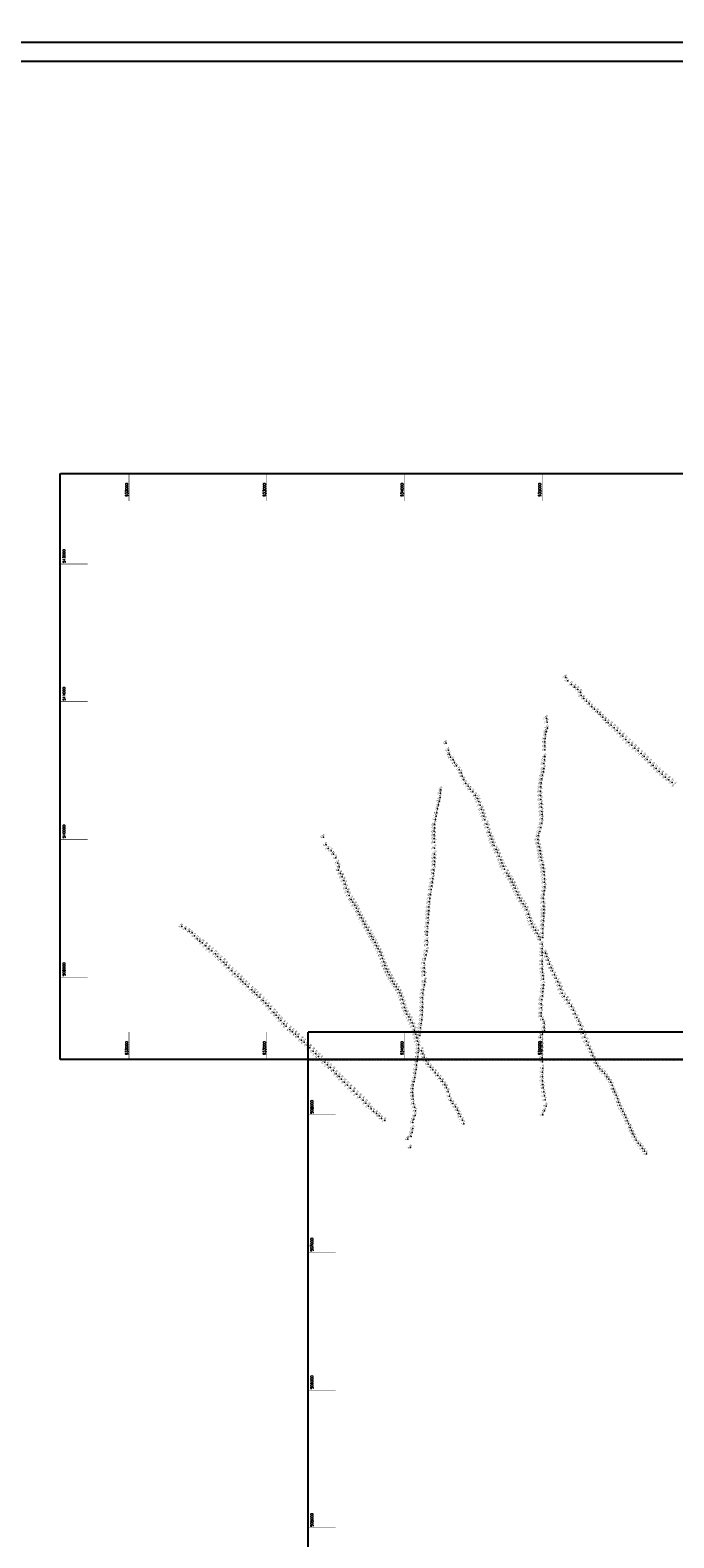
# Model space of a CAD drawing. Header units: feet. Extents: x 923032 to 950902, y 470215 to 606658.
# Tile 7 of 66: x 931282 to 935956, y 504928 to 515878. Entities that reach past the tile are written whole.
import ezdxf
from ezdxf.enums import TextEntityAlignment as Align

# ---------------------------------------------------------------- set-up
doc = ezdxf.new("R2010")
doc.units = ezdxf.units.FT
doc.header["$MEASUREMENT"] = 0
doc.header["$XCLIPFRAME"] = 0
doc.header["$PDSIZE"] = 100
doc.linetypes.add('DASHED', pattern=[0.75, 0.5, -0.25])
doc.linetypes.add('DASHED2', pattern=[0.375, 0.25, -0.125])
doc.layers.add('ALIGNSPACE-24x36', color=1, linetype='DASHED2', plot=False)
for name, color, linetype in [('ELEV8', 7, 'Continuous'), ('GRID-LABELS-X', 7, 'Continuous'), ('GRID-LABELS-Y', 7, 'Continuous'), ('GRID-TICKS-X', 7, 'Continuous'), ('GRID-TICKS-Y', 7, 'Continuous'), ('MATCHLINE', 7, 'DASHED'), ('POINTS8', 7, 'Continuous')]:
    doc.layers.add(name, color=color, linetype=linetype)
doc.layers.add('MrSID', color=251, linetype='Continuous', transparency=0.2)
doc.styles.add('MM-STANDARD', font='txt', dxfattribs={"height": 1})
doc.styles.get("Standard").update_dxf_attribs({"font": 'simplex.shx'})
picture_1 = doc.add_image_def('image1.sid', size_in_pixel=(6320, 6967))
picture_2 = doc.add_image_def('image6.sid', size_in_pixel=(6316, 6967))

msp = doc.modelspace()

# ---------------------------------------------------------------- linework, layer by layer
at = {"layer": 'ALIGNSPACE-24x36'}
for points in [[(931500, 512658), (938400, 512658), (938400, 508402), (931500, 508402)], [(933300, 508602), (940200, 508602), (940200, 504346), (933300, 504346)]]:
    msp.add_lwpolyline(points, close=True, dxfattribs=at)
at = {"layer": 'GRID-TICKS-X', "const_width": 4, "flags": 128}
for points in [[(932000, 512658), (932000, 512458)], [(933000, 512658), (933000, 512458)], [(934000, 512658), (934000, 512458)], [(935000, 512658), (935000, 512458)], [(932000, 508602), (932000, 508402)], [(933000, 508602), (933000, 508402)], [(934000, 508602), (934000, 508402)], [(935000, 508602), (935000, 508402)]]:
    msp.add_lwpolyline(points, dxfattribs=at)
at = {"layer": 'GRID-TICKS-Y', "const_width": 4, "flags": 128}
for points in [[(931500, 512000), (931700, 512000)], [(931500, 511000), (931700, 511000)], [(931500, 510000), (931700, 510000)], [(931500, 509000), (931700, 509000)], [(933300, 508000), (933500, 508000)], [(933300, 507000), (933500, 507000)], [(933300, 506000), (933500, 506000)], [(933300, 505000), (933500, 505000)]]:
    msp.add_lwpolyline(points, dxfattribs=at)
at = {"layer": 'MATCHLINE'}
for p, q in [((933300, 508602), (939300, 508602)), ((933300, 508402), (939000, 508402))]:
    msp.add_line(p, q, dxfattribs=at)
at = {"layer": 'POINTS8', "color": 250, "linetype": 'Continuous', "lineweight": 0, "transparency": 33554687}
for p in [(935172, 511177, 4), (935186, 511153, 2), (935214, 511125, -1), (935238, 511107, -3), (935259, 511090, -4), (935278, 511069, -4), (935284, 511045, -4), (935302, 511024, -4), (935322, 511004, -4), (935342, 510984, -4), (935361, 510964, -4), (935380, 510946, -4), (935401, 510927, -4), (935031, 510879, -3), (935037, 510852, -3), (935421, 510908, -5), (935440, 510888, -5), (935459, 510867, -6), (935480, 510847, -10), (935501, 510829, -14), (935019, 510708, -4), (935021, 510734, -4), (935025, 510761, -4), (935031, 510785, -4), (935039, 510809, -4), (935523, 510810, -15), (935544, 510791, -15), (935565, 510770, -15), (935586, 510749, -16), (935607, 510727, -16), (934302, 510700, 2), (934319, 510648, 2), (934325, 510620, 2), (935020, 510680, -5), (935020, 510651, -5), (935020, 510603, -9), (935629, 510705, -16), (935651, 510684, -16), (935674, 510663, -17), (935697, 510643, -17), (935720, 510623, -17), (935742, 510602, -18), (934335, 510597, 2), (934353, 510578, 3), (934363, 510556, 3), (934378, 510534, 3), (934398, 510506, 1), (935009, 510491, -17), (935013, 510551, -15), (935013, 510515, -16), (935016, 510579, -13), (935763, 510580, -18), (935784, 510558, -19), (935806, 510536, -19), (935827, 510515, -18), (935849, 510494, -18), (934412, 510484, -1), (934418, 510460, -3), (934432, 510434, -4), (934446, 510407, -4), (934463, 510387, -4), (934990, 510381, -19), (934993, 510410, -18), (934998, 510439, -18), (935003, 510466, -18), (935872, 510473, -18), (935896, 510453, -18), (935920, 510434, -18), (935943, 510414, -18), (934254, 510279, -3), (934260, 510305, -3), (934262, 510335, -3), (934265, 510361, -2), (934477, 510364, -4), (934497, 510345, -5), (934517, 510319, -8), (934531, 510298, -13), (934540, 510275, -15), (934988, 510351, -19), (934988, 510320, -19), (934991, 510290, -19), (934230, 510169, -5), (934235, 510193, -4), (934241, 510223, -3), (934248, 510252, -3), (934549, 510250, -16), (934560, 510217, -17), (934569, 510193, -18), (934577, 510168, -18), (934994, 510260, -19), (934996, 510235, -19), (934998, 510204, -19), (934999, 510180, -19), (934216, 510059, -14), (934217, 510085, -12), (934219, 510111, -10), (934225, 510145, -6), (934584, 510143, -19), (934597, 510111, -19), (934606, 510087, -19), (934615, 510054, -19), (934982, 510057, -22), (934991, 510087, -20), (934997, 510118, -20), (935000, 510149, -20), (933411, 510017, 3), (933431, 509960, 3), (934216, 510033, -15), (934216, 510006, -17), (934218, 509981, -18), (934624, 510028, -19), (934634, 510003, -19), (934642, 509979, -19), (934651, 509957, -19), (934969, 509999, -21), (934972, 509973, -20), (934973, 510028, -21), (934979, 509947, -20), (933447, 509933, 4), (933468, 509918, 5), (933485, 509894, 2), (933502, 509866, -1), (934218, 509868, -19), (934218, 509842, -19), (934219, 509937, -19), (934219, 509894, -19), (934665, 509927, -19), (934676, 509905, -19), (934688, 509879, -20), (934699, 509853, -20), (934984, 509919, -19), (934988, 509896, -19), (934991, 509872, -19), (934997, 509848, -19), (933516, 509828, -5), (933522, 509777, -5), (933526, 509802, -5), (933536, 509752, -9), (933548, 509728, -12), (934210, 509753, -19), (934213, 509780, -19), (934217, 509816, -19), (934707, 509829, -21), (934716, 509806, -21), (934727, 509784, -21), (934744, 509755, -20), (934757, 509734, -20), (935004, 509817, -18), (935008, 509793, -18), (935012, 509768, -18), (935014, 509742, -18), (933559, 509701, -14), (933569, 509675, -16), (933577, 509647, -17), (933588, 509620, -18), (934194, 509636, -19), (934199, 509662, -19), (934203, 509689, -19), (934206, 509716, -19), (934770, 509713, -19), (934782, 509690, -18), (934794, 509668, -19), (934805, 509645, -18), (934814, 509622, -18), (935016, 509715, -17), (935017, 509628, -15), (935018, 509690, -16), (935019, 509656, -15), (933599, 509593, -18), (933613, 509565, -18), (933626, 509545, -18), (933640, 509522, -18), (934178, 509510, -20), (934181, 509546, -19), (934184, 509573, -19), (934188, 509600, -19), (934823, 509598, -17), (934835, 509575, -16), (934848, 509553, -15), (934862, 509532, -14), (934876, 509512, -14), (935007, 509574, -14), (935009, 509546, -13), (935012, 509602, -14), (935012, 509515, -12), (933652, 509500, -18), (933664, 509477, -18), (933675, 509453, -18), (933687, 509430, -18), (933699, 509407, -18), (934171, 509394, -20), (934173, 509430, -20), (934174, 509457, -20), (934176, 509483, -20), (934888, 509489, -13), (934900, 509458, -12), (934907, 509433, -12), (934915, 509409, -11), (935009, 509412, -10), (935011, 509443, -11), (935013, 509491, -12), (935013, 509467, -11), (932383, 509368, 5), (932410, 509350, 3), (932437, 509333, 3), (932459, 509321, 2), (932474, 509299, 0), (933711, 509385, -18), (933723, 509363, -19), (933736, 509341, -19), (933749, 509318, -19), (933761, 509296, -20), (934164, 509305, -20), (934165, 509332, -19), (934167, 509367, -20), (934925, 509386, -11), (934938, 509364, -11), (934951, 509342, -10), (934964, 509319, -10), (934975, 509295, -10), (935004, 509287, -10), (935005, 509319, -10), (935006, 509350, -10), (935007, 509381, -10), (932495, 509279, -3), (932514, 509262, -8), (932533, 509248, -12), (932558, 509227, -14), (932580, 509205, -16), (932602, 509190, -16), (933773, 509274, -20), (933786, 509251, -20), (933798, 509228, -20), (933810, 509206, -21), (933821, 509183, -21), (934163, 509190, -21), (934164, 509265, -20), (934165, 509234, -20), (934986, 509272, -9), (934999, 509239, -9), (935000, 509182, -9), (935001, 509207, -9), (935024, 509175, -8), (932627, 509169, -17), (932643, 509149, -17), (932664, 509129, -18), (932688, 509109, -18), (932706, 509089, -19), (932724, 509067, -19), (933831, 509159, -21), (933840, 509135, -21), (933849, 509110, -21), (933857, 509085, -21), (934142, 509067, -21), (934144, 509102, -22), (934150, 509132, -22), (934158, 509163, -21), (935000, 509158, -8), (935000, 509117, -6), (935000, 509093, -5), (935033, 509150, -9), (935044, 509122, -9), (935054, 509094, -9), (935066, 509067, -9), (932746, 509045, -19), (932769, 509023, -18), (932790, 509004, -18), (932811, 508985, -19), (932827, 508967, -19), (933867, 509061, -21), (933877, 509038, -20), (933889, 509016, -20), (933901, 508993, -20), (933913, 508971, -20), (934144, 509041, -21), (934146, 509014, -20), (934148, 508970, -20), (935001, 509061, -6), (935003, 509036, -7), (935006, 509012, -9), (935009, 508986, -10), (935076, 509045, -8), (935090, 509017, -8), (935102, 508992, -10), (935115, 508967, -10), (932846, 508949, -19), (932866, 508930, -19), (932891, 508907, -19), (932911, 508890, -18), (932929, 508872, -18), (932949, 508855, -18), (933926, 508950, -20), (933940, 508930, -21), (933954, 508909, -21), (933966, 508886, -21), (933977, 508863, -20), (934131, 508850, -18), (934133, 508883, -19), (934138, 508910, -19), (934146, 508943, -20), (935002, 508863, -12), (935006, 508895, -12), (935008, 508919, -12), (935009, 508944, -12), (935126, 508940, -12), (935136, 508912, -12), (935146, 508884, -13), (935161, 508859, -12), (932973, 508831, -18), (932992, 508812, -19), (933009, 508791, -19), (933028, 508770, -19), (933051, 508744, -19), (933985, 508838, -20), (933993, 508809, -20), (934001, 508779, -19), (934009, 508755, -19), (934129, 508757, -15), (934130, 508818, -17), (934130, 508785, -16), (934993, 508807, -12), (934993, 508741, -10), (934995, 508776, -11), (934998, 508838, -12), (935179, 508835, -11), (935196, 508812, -10), (935213, 508787, -9), (935227, 508761, -9), (933068, 508724, -19), (933085, 508704, -20), (933103, 508685, -20), (933125, 508662, -20), (933142, 508643, -20), (934018, 508732, -18), (934031, 508711, -17), (934044, 508689, -16), (934055, 508667, -15), (934065, 508643, -14), (934117, 508632, -13), (934121, 508664, -13), (934125, 508692, -14), (934128, 508725, -14), (934993, 508717, -9), (935005, 508692, -8), (935014, 508665, -8), (935015, 508637, -8), (935240, 508733, -8), (935253, 508706, -8), (935266, 508679, -8), (935278, 508652, -9), (933167, 508619, -20), (933188, 508603, -20), (933208, 508585, -20), (933228, 508567, -20), (933253, 508543, -21), (933271, 508527, -21), (934074, 508615, -13), (934083, 508585, -13), (934089, 508560, -12), (934095, 508535, -12), (934111, 508576, -12), (934114, 508604, -13), (934989, 508561, -9), (934998, 508531, -10), (935002, 508586, -8), (935016, 508612, -7), (935289, 508622, -11), (935299, 508592, -11), (935310, 508563, -12), (935322, 508534, -11), (933294, 508506, -21), (933313, 508486, -21), (933338, 508462, -21), (933356, 508442, -22), (933376, 508423, -22), (934097, 508420, -9), (934100, 508452, -11), (934103, 508511, -13), (934103, 508484, -12), (934124, 508465, -11), (934134, 508442, -9), (934143, 508418, -8), (934997, 508445, -10), (934999, 508469, -11), (934999, 508415, -10), (935000, 508500, -11), (935334, 508507, -10), (935347, 508480, -9), (935358, 508455, -8), (935369, 508429, -5), (933396, 508405, -21), (933422, 508382, -22), (933442, 508362, -21), (933462, 508344, -21), (933484, 508322, -20), (934081, 508303, -6), (934084, 508330, -6), (934087, 508361, -8), (934092, 508389, -8), (934158, 508392, -7), (934171, 508369, -6), (934189, 508347, -5), (934205, 508326, -5), (934224, 508306, -4), (935003, 508386, -9), (935003, 508309, -4), (935004, 508340, -5), (935379, 508403, -4), (935392, 508376, -4), (935404, 508355, -3), (935419, 508335, -3), (935436, 508317, -2), (935452, 508299, -3), (933505, 508298, -20), (933525, 508279, -18), (933543, 508259, -17), (933565, 508238, -15), (933586, 508216, -14), (933609, 508194, -14), (934060, 508190, -4), (934064, 508218, -4), (934070, 508243, -4), (934076, 508272, -5), (934242, 508285, -4), (934260, 508264, -5), (934277, 508243, -6), (934294, 508218, -6), (934306, 508197, -5), (935002, 508248, -3), (935003, 508278, -3), (935006, 508220, -3), (935008, 508195, -2), (935470, 508277, -4), (935484, 508258, -3), (935498, 508237, -3), (935508, 508215, -3), (933632, 508172, -14), (933653, 508149, -13), (933677, 508128, -12), (933699, 508107, -13), (933720, 508085, -11), (934058, 508161, -4), (934061, 508137, -5), (934063, 508113, -5), (934066, 508082, -5), (934318, 508168, -5), (934327, 508135, -5), (934337, 508105, -4), (934352, 508081, -4), (935012, 508167, -3), (935017, 508138, -3), (935022, 508109, -3), (935516, 508188, -3), (935526, 508166, -3), (935537, 508143, -3), (935547, 508118, -2), (935555, 508093, -2), (933739, 508062, -10), (933757, 508043, -7), (933776, 508025, -8), (933798, 508009, -7), (933817, 507992, -7), (933834, 507974, -5), (934073, 508055, -5), (934077, 507995, -4), (934079, 508028, -4), (934370, 508058, -4), (934384, 508034, -3), (934396, 508009, -3), (934406, 507987, -2), (935005, 508000, 0), (935018, 508028, -2), (935029, 508064, -3), (935563, 508069, -2), (935574, 508045, -3), (935586, 508023, -3), (935598, 508002, -3), (935608, 507980, -4), (933858, 507958, -4), (934055, 507871, 0), (934060, 507945, -3), (934061, 507900, -3), (934067, 507969, -4), (934421, 507961, -2), (934431, 507935, -2), (935617, 507956, -3), (935627, 507934, -3), (935640, 507909, -3), (935650, 507886, -3), (935659, 507863, -3), (934025, 507823, 5), (934045, 507762, 3), (934048, 507843, 4), (935670, 507841, -3), (935683, 507816, -3), (935697, 507794, -2), (935714, 507776, -2), (935729, 507756, -2), (935744, 507736, -2), (935758, 507716, -2)]:
    msp.add_point(p, dxfattribs=at)

# ---------------------------------------------------------------- texts
at = {"layer": 'ELEV8', "color": 18, "true_color": 0x000000, "transparency": 33554687, "style": 'MM-STANDARD'}
for s, p in [('3.54', (935172, 511177, 4)), ('2.33', (935186, 511153, 2)), ('-1.17', (935214, 511125, -1)), ('-2.64', (935238, 511107, -3)), ('-3.52', (935259, 511090, -4)), ('-3.60', (935278, 511069, -4)), ('-3.77', (935284, 511045, -4)), ('-3.90', (935302, 511024, -4)), ('-4.30', (935322, 511004, -4)), ('-4.40', (935342, 510984, -4)), ('-4.40', (935361, 510964, -4)), ('-4.40', (935380, 510946, -4)), ('-4.50', (935401, 510927, -4)), ('-4.80', (935421, 510908, -5)), ('-2.80', (935031, 510879, -3)), ('-3.20', (935037, 510852, -3)), ('-3.60', (935039, 510809, -4)), ('-5.30', (935440, 510888, -5)), ('-6.40', (935459, 510867, -6)), ('-9.60', (935480, 510847, -10)), ('-14.00', (935501, 510829, -14)), ('-15.10', (935523, 510810, -15)), ('-15.20', (935544, 510791, -15)), ('1.86', (934302, 510700, 2)), ('-4.20', (935019, 510708, -4)), ('-4.10', (935021, 510734, -4)), ('-4.00', (935025, 510761, -4)), ('-3.80', (935031, 510785, -4)), ('-15.30', (935565, 510770, -15)), ('-15.60', (935586, 510749, -16)), ('-16.00', (935607, 510727, -16)), ('-16.10', (935629, 510705, -16)), ('-16.40', (935651, 510684, -16)), ('1.94', (934319, 510648, 2)), ('2.05', (934325, 510620, 2)), ('2.37', (934335, 510597, 2)), ('3.02', (934353, 510578, 3)), ('-12.60', (935016, 510579, -13)), ('-4.60', (935020, 510680, -5)), ('-5.00', (935020, 510651, -5)), ('-9.00', (935020, 510603, -9)), ('-16.90', (935674, 510663, -17)), ('-17.00', (935697, 510643, -17)), ('-17.40', (935720, 510623, -17)), ('-18.00', (935742, 510602, -18)), ('-18.50', (935763, 510580, -18)), ('3.34', (934363, 510556, 3)), ('2.91', (934378, 510534, 3)), ('1.23', (934398, 510506, 1)), ('-0.99', (934412, 510484, -1)), ('-17.50', (935003, 510466, -18)), ('-16.90', (935009, 510491, -17)), ('-15.10', (935013, 510551, -15)), ('-16.10', (935013, 510515, -16)), ('-18.60', (935784, 510558, -19)), ('-18.60', (935806, 510536, -19)), ('-18.00', (935827, 510515, -18)), ('-17.90', (935849, 510494, -18)), ('-17.80', (935872, 510473, -18)), ('-2.10', (934265, 510361, -2)), ('-2.67', (934418, 510460, -3)), ('-3.61', (934432, 510434, -4)), ('-3.97', (934446, 510407, -4)), ('-3.50', (934463, 510387, -4)), ('-3.89', (934477, 510364, -4)), ('-19.40', (934988, 510351, -19)), ('-18.90', (934990, 510381, -19)), ('-18.50', (934993, 510410, -18)), ('-18.20', (934998, 510439, -18)), ('-18.10', (935896, 510453, -18)), ('-18.30', (935920, 510434, -18)), ('-18.00', (935943, 510414, -18)), ('-17.40', (935965, 510393, -17)), ('-3.30', (934248, 510252, -3)), ('-3.40', (934254, 510279, -3)), ('-3.30', (934260, 510305, -3)), ('-2.80', (934262, 510335, -3)), ('-5.10', (934497, 510345, -5)), ('-8.00', (934517, 510319, -8)), ('-13.40', (934531, 510298, -13)), ('-15.20', (934540, 510275, -15)), ('-16.30', (934549, 510250, -16)), ('-19.30', (934988, 510320, -19)), ('-19.40', (934991, 510290, -19)), ('-19.40', (934994, 510260, -19)), ('-6.10', (934225, 510145, -6)), ('-4.90', (934230, 510169, -5)), ('-3.80', (934235, 510193, -4)), ('-3.00', (934241, 510223, -3)), ('-16.90', (934560, 510217, -17)), ('-17.50', (934569, 510193, -18)), ('-18.10', (934577, 510168, -18)), ('-19.00', (934584, 510143, -19)), ('-19.30', (934996, 510235, -19)), ('-19.10', (934998, 510204, -19)), ('-19.20', (934999, 510180, -19)), ('-19.80', (935000, 510149, -20)), ('-13.90', (934216, 510059, -14)), ('-15.10', (934216, 510033, -15)), ('-12.50', (934217, 510085, -12)), ('-10.40', (934219, 510111, -10)), ('-19.10', (934597, 510111, -19)), ('-19.10', (934606, 510087, -19)), ('-19.30', (934615, 510054, -19)), ('-19.20', (934624, 510028, -19)), ('-21.40', (934973, 510028, -21)), ('-21.70', (934982, 510057, -22)), ('-20.30', (934991, 510087, -20)), ('-20.10', (934997, 510118, -20)), ('3.34', (933411, 510017, 3)), ('3.45', (933431, 509960, 3)), ('4.25', (933447, 509933, 4)), ('5.13', (933468, 509918, 5)), ('-17.40', (934216, 510006, -17)), ('-18.20', (934218, 509981, -18)), ('-19.10', (934219, 509937, -19)), ('-19.00', (934634, 510003, -19)), ('-19.20', (934642, 509979, -19)), ('-19.40', (934651, 509957, -19)), ('-19.30', (934665, 509927, -19)), ('-20.60', (934969, 509999, -21)), ('-20.10', (934972, 509973, -20)), ('-19.50', (934979, 509947, -20)), ('-19.30', (934984, 509919, -19)), ('2.01', (933485, 509894, 2)), ('-1.39', (933502, 509866, -1)), ('-4.59', (933516, 509828, -5)), ('-19.20', (934217, 509816, -19)), ('-19.20', (934218, 509868, -19)), ('-19.20', (934218, 509842, -19)), ('-19.20', (934219, 509894, -19)), ('-19.40', (934676, 509905, -19)), ('-19.90', (934688, 509879, -20)), ('-20.30', (934699, 509853, -20)), ('-20.70', (934707, 509829, -21)), ('-20.70', (934716, 509806, -21)), ('-19.30', (934988, 509896, -19)), ('-19.10', (934991, 509872, -19)), ('-18.90', (934997, 509848, -19)), ('-18.50', (935004, 509817, -18)), ('-5.20', (933522, 509777, -5)), ('-4.60', (933526, 509802, -5)), ('-9.00', (933536, 509752, -9)), ('-11.90', (933548, 509728, -12)), ('-14.50', (933559, 509701, -14)), ('-19.40', (934206, 509716, -19)), ('-19.30', (934210, 509753, -19)), ('-19.20', (934213, 509780, -19)), ('-20.70', (934727, 509784, -21)), ('-20.40', (934744, 509755, -20)), ('-19.80', (934757, 509734, -20)), ('-18.90', (934770, 509713, -19)), ('-18.40', (935008, 509793, -18)), ('-18.10', (935012, 509768, -18)), ('-17.80', (935014, 509742, -18)), ('-17.00', (935016, 509715, -17)), ('-16.10', (933569, 509675, -16)), ('-17.00', (933577, 509647, -17)), ('-17.60', (933588, 509620, -18)), ('-17.90', (933599, 509593, -18)), ('-19.20', (934188, 509600, -19)), ('-19.20', (934194, 509636, -19)), ('-19.30', (934199, 509662, -19)), ('-19.30', (934203, 509689, -19)), ('-18.50', (934782, 509690, -18)), ('-18.60', (934794, 509668, -19)), ('-18.40', (934805, 509645, -18)), ('-18.10', (934814, 509622, -18)), ('-17.30', (934823, 509598, -17)), ('-13.80', (935012, 509602, -14)), ('-14.51', (935017, 509628, -15)), ('-16.20', (935018, 509690, -16)), ('-14.90', (935019, 509656, -15)), ('-18.10', (933613, 509565, -18)), ('-18.00', (933626, 509545, -18)), ('-17.80', (933640, 509522, -18)), ('-17.90', (933652, 509500, -18)), ('-18.00', (933664, 509477, -18)), ('-19.70', (934176, 509483, -20)), ('-19.60', (934178, 509510, -20)), ('-19.30', (934181, 509546, -19)), ('-19.10', (934184, 509573, -19)), ('-16.10', (934835, 509575, -16)), ('-15.00', (934848, 509553, -15)), ('-14.10', (934862, 509532, -14)), ('-13.50', (934876, 509512, -14)), ('-12.90', (934888, 509489, -13)), ('-13.50', (935007, 509574, -14)), ('-13.00', (935009, 509546, -13)), ('-12.20', (935012, 509515, -12)), ('-11.50', (935013, 509491, -12)), ('-18.20', (933675, 509453, -18)), ('-18.30', (933687, 509430, -18)), ('-18.50', (933699, 509407, -18)), ('-18.40', (933711, 509385, -18)), ('-19.50', (934167, 509367, -20)), ('-19.60', (934171, 509394, -20)), ('-19.70', (934173, 509430, -20)), ('-19.60', (934174, 509457, -20)), ('-12.10', (934900, 509458, -12)), ('-11.70', (934907, 509433, -12)), ('-11.30', (934915, 509409, -11)), ('-11.10', (934925, 509386, -11)), ('-10.10', (935007, 509381, -10)), ('-10.40', (935009, 509412, -10)), ('-10.80', (935011, 509443, -11)), ('-11.10', (935013, 509467, -11)), ('5.16', (932383, 509368, 5)), ('3.03', (932410, 509350, 3)), ('2.78', (932437, 509333, 3)), ('1.62', (932459, 509321, 2)), ('-0.46', (932474, 509299, 0)), ('-3.41', (932495, 509279, -3)), ('-7.60', (932514, 509262, -8)), ('-18.70', (933723, 509363, -19)), ('-18.90', (933736, 509341, -19)), ('-19.20', (933749, 509318, -19)), ('-19.50', (933761, 509296, -20)), ('-19.50', (933773, 509274, -20)), ('-19.50', (934164, 509305, -20)), ('-19.70', (934164, 509265, -20)), ('-19.40', (934165, 509332, -19)), ('-10.60', (934938, 509364, -11)), ('-10.30', (934951, 509342, -10)), ('-10.20', (934964, 509319, -10)), ('-9.80', (934975, 509295, -10)), ('-9.40', (934986, 509272, -9)), ('-9.50', (935004, 509287, -10)), ('-9.90', (935006, 509350, -10)), ('-9.80', (935005, 509319, -10)), ('-11.50', (932533, 509248, -12)), ('-14.40', (932558, 509227, -14)), ('-15.60', (932580, 509205, -16)), ('-16.40', (932602, 509190, -16)), ('-16.70', (932627, 509169, -17)), ('-17.30', (932643, 509149, -17)), ('-20.00', (933786, 509251, -20)), ('-20.40', (933798, 509228, -20)), ('-20.80', (933810, 509206, -21)), ('-21.00', (933821, 509183, -21)), ('-20.90', (933831, 509159, -21)), ('-21.20', (934158, 509163, -21)), ('-20.70', (934163, 509190, -21)), ('-20.10', (934165, 509234, -20)), ('-9.10', (934999, 509239, -9)), ('-8.20', (935000, 509158, -8)), ('-9.20', (935001, 509207, -9)), ('-8.90', (935000, 509182, -9)), ('-8.50', (935024, 509175, -8)), ('-8.63', (935033, 509150, -9)), ('-17.60', (932664, 509129, -18)), ('-18.20', (932688, 509109, -18)), ('-18.60', (932706, 509089, -19)), ('-18.60', (932724, 509067, -19)), ('-18.60', (932746, 509045, -19)), ('-20.90', (933840, 509135, -21)), ('-20.90', (933849, 509110, -21)), ('-20.80', (933857, 509085, -21)), ('-20.70', (933867, 509061, -21)), ('-20.40', (933877, 509038, -20)), ('-21.00', (934142, 509067, -21)), ('-21.50', (934144, 509102, -22)), ('-20.70', (934144, 509041, -21)), ('-21.60', (934150, 509132, -22)), ('-6.20', (935000, 509117, -6)), ('-5.00', (935000, 509093, -5)), ('-5.60', (935001, 509061, -6)), ('-9.01', (935044, 509122, -9)), ('-9.39', (935054, 509094, -9)), ('-9.40', (935066, 509067, -9)), ('-8.40', (935076, 509045, -8)), ('-18.40', (932769, 509023, -18)), ('-18.50', (932790, 509004, -18)), ('-19.10', (932811, 508985, -19)), ('-19.00', (932827, 508967, -19)), ('-18.60', (932846, 508949, -19)), ('-18.80', (932866, 508930, -19)), ('-20.20', (933889, 509016, -20)), ('-20.30', (933901, 508993, -20)), ('-20.40', (933913, 508971, -20)), ('-20.50', (933926, 508950, -20)), ('-20.60', (933940, 508930, -21)), ('-19.60', (934146, 508943, -20)), ('-20.40', (934146, 509014, -20)), ('-20.00', (934148, 508970, -20)), ('-7.30', (935003, 509036, -7)), ('-10.40', (935009, 508986, -10)), ('-9.20', (935006, 509012, -9)), ('-11.70', (935009, 508944, -12)), ('-8.10', (935090, 509017, -8)), ('-9.70', (935102, 508992, -10)), ('-10.40', (935115, 508967, -10)), ('-11.50', (935126, 508940, -12)), ('-18.80', (932891, 508907, -19)), ('-18.50', (932911, 508890, -18)), ('-18.50', (932929, 508872, -18)), ('-18.50', (932949, 508855, -18)), ('-18.40', (932973, 508831, -18)), ('-20.70', (933954, 508909, -21)), ('-20.60', (933966, 508886, -21)), ('-20.20', (933977, 508863, -20)), ('-20.00', (933985, 508838, -20)), ('-17.00', (934130, 508818, -17)), ('-18.30', (934131, 508850, -18)), ('-19.10', (934133, 508883, -19)), ('-19.40', (934138, 508910, -19)), ('-11.70', (934998, 508838, -12)), ('-11.50', (935002, 508863, -12)), ('-11.60', (935006, 508895, -12)), ('-11.80', (935008, 508919, -12)), ('-12.40', (935136, 508912, -12)), ('-12.70', (935146, 508884, -13)), ('-12.00', (935161, 508859, -12)), ('-11.30', (935179, 508835, -11)), ('-18.70', (932992, 508812, -19)), ('-18.70', (933009, 508791, -19)), ('-18.90', (933028, 508770, -19)), ('-19.20', (933051, 508744, -19)), ('-19.40', (933068, 508724, -19)), ('-19.60', (933993, 508809, -20)), ('-19.30', (934001, 508779, -19)), ('-19.20', (934009, 508755, -19)), ('-18.50', (934018, 508732, -18)), ('-17.10', (934031, 508711, -17)), ('-14.40', (934128, 508725, -14)), ('-15.00', (934129, 508757, -15)), ('-15.80', (934130, 508785, -16)), ('-11.70', (934993, 508807, -12)), ('-10.20', (934993, 508741, -10)), ('-11.30', (934995, 508776, -11)), ('-9.20', (934993, 508717, -9)), ('-10.20', (935196, 508812, -10)), ('-9.20', (935213, 508787, -9)), ('-8.70', (935227, 508761, -9)), ('-8.50', (935240, 508733, -8)), ('-19.50', (933085, 508704, -20)), ('-19.80', (933103, 508685, -20)), ('-19.90', (933125, 508662, -20)), ('-20.00', (933142, 508643, -20)), ('-20.10', (933167, 508619, -20)), ('-20.20', (933188, 508603, -20)), ('-16.00', (934044, 508689, -16)), ('-15.10', (934055, 508667, -15)), ('-14.00', (934065, 508643, -14)), ('-13.40', (934074, 508615, -13)), ('-12.70', (934114, 508604, -13)), ('-12.90', (934117, 508632, -13)), ('-13.30', (934121, 508664, -13)), ('-13.60', (934125, 508692, -14)), ('-8.50', (935005, 508692, -8)), ('-7.90', (935014, 508665, -8)), ('-7.50', (935015, 508637, -8)), ('-7.48', (935016, 508612, -7)), ('-8.20', (935253, 508706, -8)), ('-7.60', (935266, 508679, -8)), ('-8.80', (935278, 508652, -9)), ('-10.70', (935289, 508622, -11)), ('-20.40', (933208, 508585, -20)), ('-20.50', (933228, 508567, -20)), ('-20.60', (933253, 508543, -21)), ('-20.60', (933271, 508527, -21)), ('-20.80', (933294, 508506, -21)), ('-12.70', (934083, 508585, -13)), ('-12.40', (934089, 508560, -12)), ('-12.50', (934095, 508535, -12)), ('-12.60', (934103, 508511, -13)), ('-12.50', (934111, 508576, -12)), ('-9.00', (934989, 508561, -9)), ('-10.10', (934998, 508531, -10)), ('-10.90', (935000, 508500, -11)), ('-8.26', (935002, 508586, -8)), ('-11.40', (935299, 508592, -11)), ('-11.50', (935310, 508563, -12)), ('-11.20', (935322, 508534, -11)), ('-10.50', (935334, 508507, -10)), ('-21.00', (933313, 508486, -21)), ('-21.30', (933338, 508462, -21)), ('-21.60', (933356, 508442, -22)), ('-21.50', (933376, 508423, -22)), ('-21.40', (933396, 508405, -21)), ('-21.50', (933422, 508382, -22)), ('-8.00', (934092, 508389, -8)), ('-10.90', (934100, 508452, -11)), ('-8.80', (934097, 508420, -9)), ('-12.30', (934103, 508484, -12)), ('-11.40', (934124, 508465, -11)), ('-9.10', (934134, 508442, -9)), ('-8.30', (934143, 508418, -8)), ('-7.30', (934158, 508392, -7)), ('-10.40', (934997, 508445, -10)), ('-10.70', (934999, 508469, -11)), ('-10.10', (934999, 508415, -10)), ('-8.60', (935003, 508386, -9)), ('-9.00', (935347, 508480, -9)), ('-8.00', (935358, 508455, -8)), ('-5.30', (935369, 508429, -5)), ('-4.40', (935379, 508403, -4)), ('-21.20', (933442, 508362, -21)), ('-20.70', (933462, 508344, -21)), ('-20.30', (933484, 508322, -20)), ('-19.50', (933505, 508298, -20)), ('-18.10', (933525, 508279, -18)), ('-5.90', (934081, 508303, -6)), ('-6.50', (934084, 508330, -6)), ('-7.60', (934087, 508361, -8)), ('-6.10', (934171, 508369, -6)), ('-5.40', (934189, 508347, -5)), ('-4.90', (934205, 508326, -5)), ('-4.50', (934224, 508306, -4)), ('-4.10', (934242, 508285, -4)), ('-2.80', (935003, 508278, -3)), ('-5.10', (935004, 508340, -5)), ('-3.70', (935003, 508309, -4)), ('-3.67', (935392, 508376, -4)), ('-3.20', (935404, 508355, -3)), ('-2.90', (935419, 508335, -3)), ('-2.50', (935436, 508317, -2)), ('-2.90', (935452, 508299, -3)), ('-3.50', (935470, 508277, -4)), ('-17.20', (933543, 508259, -17)), ('-15.30', (933565, 508238, -15)), ('-14.20', (933586, 508216, -14)), ('-13.90', (933609, 508194, -14)), ('-13.60', (933632, 508172, -14)), ('-4.00', (934060, 508190, -4)), ('-4.00', (934064, 508218, -4)), ('-4.50', (934070, 508243, -4)), ('-5.20', (934076, 508272, -5)), ('-4.60', (934260, 508264, -5)), ('-6.00', (934277, 508243, -6)), ('-5.80', (934294, 508218, -6)), ('-4.80', (934306, 508197, -5)), ('-4.80', (934318, 508168, -5)), ('-2.60', (935002, 508248, -3)), ('-2.70', (935006, 508220, -3)), ('-2.50', (935008, 508195, -2)), ('-2.71', (935012, 508167, -3)), ('-3.10', (935484, 508258, -3)), ('-3.00', (935498, 508237, -3)), ('-2.70', (935508, 508215, -3)), ('-2.70', (935516, 508188, -3)), ('-2.80', (935526, 508166, -3)), ('-13.10', (933653, 508149, -13)), ('-12.40', (933677, 508128, -12)), ('-13.30', (933699, 508107, -13)), ('-10.80', (933720, 508085, -11)), ('-10.50', (933739, 508062, -10)), ('-4.40', (934058, 508161, -4)), ('-4.60', (934061, 508137, -5)), ('-4.70', (934063, 508113, -5)), ('-4.80', (934066, 508082, -5)), ('-4.70', (934073, 508055, -5)), ('-5.20', (934327, 508135, -5)), ('-4.20', (934337, 508105, -4)), ('-3.90', (934352, 508081, -4)), ('-3.80', (934370, 508058, -4)), ('-2.93', (935017, 508138, -3)), ('-3.15', (935022, 508109, -3)), ('-3.18', (935029, 508064, -3)), ('-2.80', (935537, 508143, -3)), ('-2.50', (935547, 508118, -2)), ('-2.40', (935555, 508093, -2)), ('-2.40', (935563, 508069, -2)), ('-7.40', (933757, 508043, -7)), ('-7.70', (933776, 508025, -8)), ('-7.00', (933798, 508009, -7)), ('-6.70', (933817, 507992, -7)), ('-5.20', (933834, 507974, -5)), ('-4.20', (933858, 507958, -4)), ('-3.40', (934060, 507945, -3)), ('-3.70', (934067, 507969, -4)), ('-4.10', (934077, 507995, -4)), ('-4.40', (934079, 508028, -4)), ('-3.30', (934384, 508034, -3)), ('-2.70', (934396, 508009, -3)), ('-2.40', (934406, 507987, -2)), ('-2.40', (934421, 507961, -2)), ('0.31', (935005, 508000, 0)), ('-1.83', (935018, 508028, -2)), ('-2.70', (935574, 508045, -3)), ('-2.80', (935586, 508023, -3)), ('-3.20', (935598, 508002, -3)), ('-3.60', (935608, 507980, -4)), ('-3.00', (935617, 507956, -3)), ('3.87', (934048, 507843, 4)), ('-0.08', (934055, 507871, 0)), ('-3.03', (934061, 507900, -3)), ('-2.40', (934431, 507935, -2)), ('-2.80', (935627, 507934, -3)), ('-2.80', (935640, 507909, -3)), ('-2.90', (935650, 507886, -3)), ('-2.80', (935659, 507863, -3)), ('-2.80', (935670, 507841, -3)), ('4.82', (934025, 507823, 5)), ('3.38', (934045, 507762, 3)), ('-2.80', (935683, 507816, -3)), ('-2.50', (935697, 507794, -2)), ('-2.40', (935714, 507776, -2)), ('-2.40', (935729, 507756, -2)), ('-2.30', (935744, 507736, -2)), ('-2.30', (935758, 507716, -2))]:
    msp.add_text(s, height=13, rotation=45, dxfattribs=at).set_placement(p, align=Align.BOTTOM_CENTER)
at = {"layer": 'GRID-LABELS-X'}
for s, p in [('932000', (931992, 512491)), ('933000', (932992, 512491)), ('934000', (933992, 512491)), ('935000', (934992, 512491)), ('932000', (931992, 508436)), ('933000', (932992, 508436)), ('934000', (933992, 508436)), ('935000', (934992, 508436))]:
    msp.add_text(s, height=18.8, rotation=90, dxfattribs=at).set_placement(p)
at = {"layer": 'GRID-LABELS-Y'}
for s, p in [('512000', (931537, 512009)), ('511000', (931537, 511009)), ('510000', (931537, 510009)), ('509000', (931537, 509009)), ('508000', (933337, 508009)), ('507000', (933337, 507009)), ('506000', (933337, 506009)), ('505000', (933337, 505009))]:
    msp.add_text(s, height=18.8, rotation=90, dxfattribs=at).set_placement(p)

# ---------------------------------------------------------------- pictures from other files: only their frames are drawn
at = {"layer": 'MrSID'}
image = msp.add_image(picture_2, insert=(923455, 515649), size_in_units=(20722, 22858), dxfattribs=at)
image.set_boundary_path([(6266.8, 6641.9), (5956.93, 6641.9), (5956.93, 6966.5), (-0.5, 6966.5), (-0.5, -0.5), (6266.8, 3.1), (6266.8, 6641.9)])
image = msp.add_image(picture_1, insert=(923595, 492932), size_in_units=(20735, 22858), dxfattribs=at)
image.set_boundary_path([(-0.5, 6966.5), (-0.5, -0.5), (5914.2, -0.5), (5914.2, 954), (6219, 954), (6219, 2251.14), (4695, 2251.14), (4695, 6966.5), (-0.5, 6966.5)])

doc.saveas('drawing.dxf')
